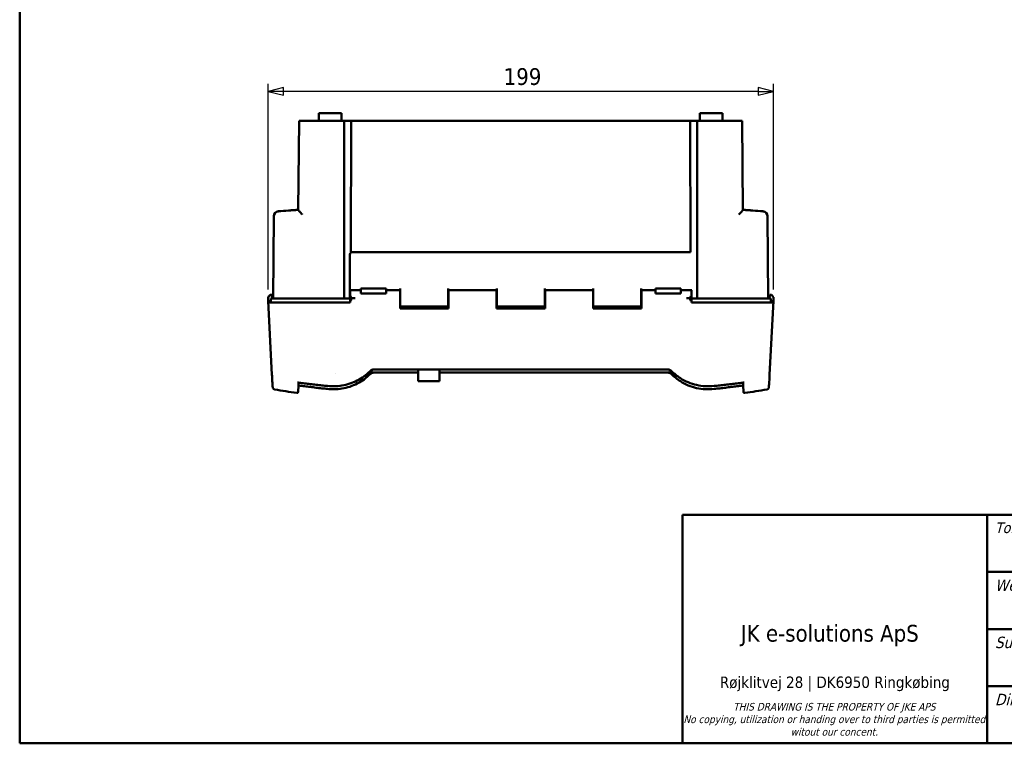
# Model space of a CAD drawing. Header units: millimetres. Extents: x 30 to 861, y 28 to 600.
# Tile 1 of 23: x 30 to 418, y 30 to 315. Entities that reach past the tile are written whole.
import ezdxf
from ezdxf.enums import TextEntityAlignment as Align

# ---------------------------------------------------------------- set-up
doc = ezdxf.new("R2010")
doc.units = ezdxf.units.MM
doc.header["$LTSCALE"] = 3
for name, color, linetype, lineweight in [('Border (ISO)', 7, 'Continuous', 50), ('Dimension (ISO)', 7, 'Continuous', 25), ('Title (ISO)', 7, 'Continuous', 50), ('Visible (ISO)', 7, 'Continuous', 50)]:
    doc.layers.add(name, color=color, linetype=linetype, lineweight=lineweight)
doc.styles.add('Note Text (ISO)', font='tahoma.ttf')
doc.styles.get("Standard").update_dxf_attribs({"font": 'tahoma.ttf'})
doc.dimstyles.new('Default (ISO)', dxfattribs={"dimscale": 3, "dimtxt": 2.2, "dimasz": 2, "dimexe": 1, "dimexo": 1, "dimgap": 0.762, "dimtad": 1, "dimdec": 1, "dimrnd": 1e-08, "dimtxsty": 'Note Text (ISO)', "dimblk": 'Filled-1', "dimcen": 0.09, "dimdle": 10, "dimclrd": 256, "dimclre": 256, "dimclrt": 256, "dimadec": 0, "dimazin": 0, "dimtfac": 0.863636, "dimtdec": 0, "dimtmove": 0, "dimatfit": 3, "dimfxl": 1, "dimtolj": 1, "dimlwd": -1, "dimlwe": -1, "dimarcsym": 0})

# ---------------------------------------------------------------- blocks, each defined once
blk = doc.blocks.new('Borders Border')
at = {"layer": 'Border (ISO)'}
for p, q in [((10, 10), (10, 200)), ((287, 10), (10, 10))]:
    blk.add_line(p, q, dxfattribs=at)
blk = doc.blocks.new('Title Blocks JKE')
at = {"layer": 'Title (ISO)'}
for p, q in [((100.89, 162.13), (290.89, 162.13)), ((100.89, 132.13), (100.89, 162.13)), ((140.89, 162.13), (140.89, 132.13)), ((140.89, 154.63), (207.56, 154.63)), ((140.89, 147.13), (290.89, 147.13)), ((140.89, 139.63), (290.89, 139.63)), ((290.89, 132.13), (100.89, 132.13))]:
    blk.add_line(p, q, dxfattribs=at)
at = {"layer": 'Title (ISO)', "attachment_point": 1, "style": 'Note Text (ISO)'}
for s, insert, char_height in [('\\fTahoma|b0|i1;\\H1.4000;Tolerance', (141.89, 161.13), 1.4), ('\\fTahoma|b0|i1;\\H1.5000;Weight', (141.89, 153.63), 1.5), ('\\fTahoma|b0|i0;JK e-solutions ApS', (108.54, 147.68), 2.2), ('\\fTahoma|b0|i1;\\H1.5000;Surface', (141.89, 146.13), 1.5), ('\\fTahoma|b0|i1;\\H1.5000;Dimensions:', (141.89, 138.63), 1.5)]:
    blk.add_mtext(s, dxfattribs=dict(at, insert=insert, char_height=char_height))
at = {"layer": 'Title (ISO)', "attachment_point": 2, "style": 'Note Text (ISO)'}
for s, insert, char_height, width, line_spacing_factor in [('\\fTahoma|b0|i0;\\H1.5000;Røjklitvej 28 | DK6950 Ringkøbing\\fTahoma|b0|i0;\\H2.0000;\\P', (120.88, 140.9), 1.5, 39.9232, 4), ('\\fTahoma|b0|i1;\\H1.0000;THIS DRAWING IS THE PROPERTY OF JKE APS\\P\\fTahoma|b0|i1;\\H1.0000;No copying, utilization or handing over to third parties is permitted witout our concent.', (120.81, 137.43), 1, 39.5987, 0.987884)]:
    blk.add_mtext(s, dxfattribs=dict(at, insert=insert, char_height=char_height, width=width, line_spacing_factor=line_spacing_factor))
at = {"layer": 'Title (ISO)', "lineweight": 30, "flags": 104}
for tag, p in [('DESCRIPTION', (210.56, 158.38)), ('TITLE', (210.56, 154.63)), ('SUBJECT', (210.56, 150.88))]:
    blk.add_attdef(tag, text='', height=2.5, dxfattribs=at).set_placement(p, align=Align.MIDDLE_LEFT)
for tag, height, p in [('MASS\\P3;', 2.5, (143.89, 147.63)), ('CREATION_DATE', 2.5, (177.22, 147.63)), ('Surface', 2.5, (143.89, 140.13)), ('MATERIAL', 2.5, (243.61, 140.13)), ('DESIGNER', 2.5, (177.22, 140.13)), ('Dimension', 2.5, (143.89, 132.63)), ('PART_NUMBER', 2.2, (243.61, 132.63))]:
    blk.add_attdef(tag, text='', height=height, dxfattribs=at).set_placement(p, align=Align.BOTTOM_LEFT)
blk.add_attdef('Sheet_Size', text='', height=2.5, dxfattribs=at).set_placement((215.89, 140.13), align=Align.BOTTOM_CENTER)
blk.add_attdef('REVISION_NUMBER', text='', height=2.2, dxfattribs=at).set_placement((287.39, 134.9), align=Align.MIDDLE_CENTER)
blk = doc.blocks.new('Filled-1')
at = {"color": 0}
for p, q in [((0, 0), (-1, 0.25)), ((-1, 0.25), (-1, -0.25)), ((-1, 0), (0, 0)), ((-1, -0.25), (0, 0))]:
    blk.add_line(p, q, dxfattribs=at)
at = {"color": 0, "flags": 128}
blk.add_lwpolyline([(-1, -0.25), (0, 0), (-1, 0.25), (-1, -0.25)], dxfattribs=at)
at = {"color": 0}
blk.add_solid([(-1, -0.25), (0, 0), (-1, 0.25), (-1, -0.25)], dxfattribs=at)
blk = doc.blocks.new('*D9')
at = {"layer": 'Defpoints', "color": 0, "transparency": 16777216}
for p in [(127.81, 286.76), (127.81, 205.67), (326.81, 205.67)]:
    blk.add_point(p, dxfattribs=at)
at = {"layer": 'Dimension (ISO)', "transparency": 16777216}
for p, q in [((127.81, 208.67), (127.81, 289.76)), ((326.81, 208.67), (326.81, 289.76)), ((320.81, 286.76), (133.81, 286.76))]:
    blk.add_line(p, q, dxfattribs=at)
at = {"layer": 'Dimension (ISO)', "transparency": 16777216, "xscale": 6, "yscale": 6, "zscale": 6, "rotation": 180}
blk.add_blockref('Filled-1', (127.81, 286.76), dxfattribs=at)
at = {"layer": 'Dimension (ISO)', "transparency": 16777216, "xscale": 6, "yscale": 6, "zscale": 6}
blk.add_blockref('Filled-1', (326.81, 286.76), dxfattribs=at)
at = {"layer": 'Dimension (ISO)', "transparency": 16777216, "insert": (220.56, 295.9), "char_height": 6.6, "attachment_point": 1, "style": 'Note Text (ISO)'}
blk.add_mtext('\\A1;199', dxfattribs=at)

msp = doc.modelspace()

# ---------------------------------------------------------------- linework, layer by layer
at = {"layer": 'Visible (ISO)'}
for p, q in [((147.78, 278.14), (147.75, 275.14)), ((147.78, 278.14), (156.72, 278.14)), ((156.72, 278.14), (156.75, 275.14)), ((297.78, 278.14), (297.75, 275.14)), ((297.78, 278.14), (306.72, 278.14)), ((306.72, 278.14), (306.75, 275.14)), ((140.01, 275.14), (139.7, 240.09)), ((140.01, 275.14), (141.66, 275.14)), ((141.66, 275.14), (157.8, 275.14)), ((157.8, 275.14), (157.75, 205.14)), ((158.83, 275.14), (157.8, 275.14)), ((158.83, 275.14), (159.83, 275.14)), ((159.83, 275.14), (160.46, 275.14)), ((160.43, 223.37), (160.46, 275.14)), ((160.46, 275.14), (294.04, 275.14)), ((294.04, 275.14), (294.67, 275.14)), ((294.07, 223.43), (294.04, 275.14)), ((294.67, 275.14), (295.67, 275.14)), ((296.7, 275.14), (295.67, 275.14)), ((296.75, 205.14), (296.7, 275.14)), ((296.7, 275.14), (312.83, 275.14)), ((312.83, 275.14), (314.49, 275.14)), ((314.79, 240.09), (314.49, 275.14)), ((130.03, 237.54), (129.75, 205.2)), ((130.03, 237.56), (130.03, 237.54)), ((324.47, 237.54), (324.47, 237.56)), ((324.75, 205.2), (324.47, 237.54)), ((160.02, 221.23), (159.98, 208.47)), ((160.12, 223.11), (160.51, 223.43)), ((160.51, 223.43), (294.07, 223.43)), ((127.92, 203.59), (127.81, 205.67)), ((127.81, 205.67), (127.81, 204.28)), ((127.81, 205.67), (128.01, 205.67)), ((129.01, 206.66), (129.26, 206.66)), ((129.26, 206.66), (129.33, 205.2)), ((159.98, 208.47), (159.97, 206.96)), ((159.98, 208.47), (160.25, 208.47)), ((160.11, 208.43), (160.11, 208.01)), ((160.11, 208.01), (160.11, 206.3)), ((160.11, 206.3), (160.11, 204.19)), ((160.54, 208.5), (164.31, 208.5)), ((160.76, 208.47), (160.76, 208.47)), ((164.31, 208.09), (164.31, 209.08)), ((174.31, 209.08), (164.31, 209.08)), ((164.31, 208.09), (164.31, 207.19)), ((174.31, 207.19), (164.31, 207.19)), ((174.31, 209.08), (174.31, 208.09)), ((174.31, 208.5), (179.76, 208.5)), ((174.31, 207.19), (174.31, 208.09)), ((179.76, 208.5), (179.76, 205)), ((179.76, 208.47), (179.86, 208.47)), ((179.86, 209.11), (179.86, 208.64)), ((179.86, 208.64), (179.86, 208.5)), ((179.86, 202), (179.86, 208.5)), ((198.76, 208.64), (198.76, 209.11)), ((198.76, 208.5), (198.76, 208.64)), ((198.76, 208.5), (198.76, 202)), ((198.76, 208.47), (198.86, 208.47)), ((198.86, 205), (198.86, 208.5)), ((198.86, 208.5), (217.76, 208.5)), ((217.76, 208.5), (217.76, 205)), ((217.76, 208.47), (217.86, 208.47)), ((217.86, 209.11), (217.86, 208.64)), ((217.86, 208.64), (217.86, 208.5)), ((217.86, 202), (217.86, 208.5)), ((236.76, 208.64), (236.76, 209.11)), ((236.76, 208.5), (236.76, 208.64)), ((236.76, 208.5), (236.76, 202)), ((236.76, 208.47), (236.86, 208.47)), ((236.86, 205), (236.86, 208.5)), ((236.86, 208.5), (255.76, 208.5)), ((255.76, 208.5), (255.76, 205)), ((255.76, 208.47), (255.86, 208.47)), ((255.86, 209.11), (255.86, 208.64)), ((255.86, 208.64), (255.86, 208.5)), ((255.86, 202), (255.86, 208.5)), ((274.76, 208.64), (274.76, 209.11)), ((274.76, 208.5), (274.76, 208.64)), ((274.76, 208.5), (274.76, 202)), ((274.76, 208.47), (274.86, 208.47)), ((274.86, 205), (274.86, 208.5)), ((274.86, 208.5), (280.31, 208.5)), ((280.31, 208.09), (280.31, 209.08)), ((290.31, 209.08), (280.31, 209.08)), ((280.31, 208.09), (280.31, 207.19)), ((290.31, 207.19), (280.31, 207.19)), ((290.31, 209.08), (290.31, 208.09)), ((290.31, 208.5), (294.07, 208.5)), ((290.31, 207.19), (290.31, 208.09)), ((293.86, 208.47), (293.86, 208.47)), ((294.36, 208.47), (294.6, 208.47)), ((294.51, 208.01), (294.51, 208.43)), ((294.51, 206.3), (294.51, 208.01)), ((294.51, 204.19), (294.51, 206.3)), ((325.28, 205.2), (325.36, 206.66)), ((325.36, 206.66), (325.61, 206.66)), ((326.61, 205.67), (326.81, 205.67)), ((326.7, 203.59), (326.81, 205.67)), ((326.81, 204.28), (326.81, 205.67)), ((129.34, 175.16), (127.81, 204.28)), ((127.92, 203.59), (127.92, 203.59)), ((128.85, 205.19), (128.84, 203.61)), ((155.64, 203.65), (129.57, 203.61)), ((129.75, 205.27), (129.67, 205.28)), ((129.68, 205.2), (130.8, 205.2)), ((131.4, 205.14), (130.8, 205.14)), ((157.75, 205.14), (131.4, 205.14)), ((159.57, 203.65), (155.99, 203.65)), ((157.75, 205.14), (158.8, 205.14)), ((159.75, 205.14), (158.8, 205.14)), ((159.75, 205.24), (160.11, 205.24)), ((160.11, 203.65), (160, 203.65)), ((160.11, 204.19), (160.11, 203.65)), ((160.57, 205.26), (161.69, 205.28)), ((179.76, 205.22), (179.86, 205.22)), ((179.76, 205.2), (179.86, 205.2)), ((179.76, 205.14), (179.86, 205.14)), ((179.76, 205), (179.76, 201.28)), ((179.76, 203.64), (179.86, 203.64)), ((198.86, 201.77), (179.76, 201.77)), ((198.76, 202), (179.86, 202)), ((180.22, 202), (180.22, 201.77)), ((198.76, 205.22), (198.86, 205.22)), ((198.76, 205.2), (198.86, 205.2)), ((198.76, 205.14), (198.86, 205.14)), ((198.76, 203.64), (198.86, 203.64)), ((198.86, 201.28), (198.86, 205)), ((217.76, 205.22), (217.86, 205.22)), ((217.76, 205.2), (217.86, 205.2)), ((217.76, 205.14), (217.86, 205.14)), ((217.76, 205), (217.76, 201.28)), ((217.76, 203.64), (217.86, 203.64)), ((236.86, 201.77), (217.76, 201.77)), ((236.76, 202), (217.86, 202)), ((236.76, 205.22), (236.86, 205.22)), ((236.76, 205.2), (236.86, 205.2)), ((236.76, 205.14), (236.86, 205.14)), ((236.76, 203.64), (236.86, 203.64)), ((236.86, 201.28), (236.86, 205)), ((255.76, 205.22), (255.86, 205.22)), ((255.76, 205.2), (255.86, 205.2)), ((255.76, 205.14), (255.86, 205.14)), ((255.76, 205), (255.76, 201.28)), ((255.76, 203.64), (255.86, 203.64)), ((274.86, 201.77), (255.76, 201.77)), ((274.76, 202), (255.86, 202)), ((274.76, 205.22), (274.86, 205.22)), ((274.76, 205.2), (274.86, 205.2)), ((274.76, 205.14), (274.86, 205.14)), ((274.76, 203.64), (274.86, 203.64)), ((274.86, 201.28), (274.86, 205)), ((292.93, 205.28), (294.04, 205.26)), ((294.51, 205.24), (294.75, 205.24)), ((294.51, 203.65), (294.51, 204.19)), ((294.62, 203.65), (294.51, 203.65)), ((295.7, 205.14), (294.75, 205.14)), ((298.63, 203.65), (295.05, 203.65)), ((295.7, 205.14), (296.75, 205.14)), ((323.1, 205.14), (296.75, 205.14)), ((325.05, 203.61), (298.97, 203.65)), ((323.63, 205.14), (323.1, 205.14)), ((323.64, 205.2), (324.94, 205.2)), ((324.95, 205.28), (324.75, 205.27)), ((325.28, 175.16), (326.81, 204.28)), ((325.77, 205.19), (325.78, 203.61)), ((326.7, 203.59), (326.7, 203.59)), ((179.76, 201.28), (198.86, 201.28)), ((217.76, 201.28), (236.86, 201.28)), ((255.76, 201.28), (274.86, 201.28)), ((154.39, 175.52), (154.39, 175.52)), ((168.98, 176.46), (168.97, 176.42)), ((169.47, 177.21), (285.14, 177.21)), ((186.89, 175.99), (169.47, 175.99)), ((186.89, 172.63), (186.89, 177.21)), ((186.89, 177.21), (186.89, 172.63)), ((186.9, 177.21), (186.9, 172.63)), ((195.3, 177.21), (195.3, 172.63)), ((285.14, 175.99), (195.3, 175.99)), ((285.14, 177.21), (285.14, 177.21)), ((285.65, 176.42), (285.64, 176.46)), ((139.81, 170.92), (139.68, 168.46)), ((186.89, 172.63), (186.89, 172.63)), ((186.89, 172.63), (186.9, 172.63)), ((188.35, 172.63), (186.9, 172.63)), ((193.84, 172.63), (188.35, 172.63)), ((189.73, 172.63), (189.73, 172.62)), ((189.75, 172.62), (189.73, 172.62)), ((189.75, 172.62), (192.55, 172.62)), ((192.55, 172.63), (192.55, 172.62)), ((195.3, 172.63), (193.84, 172.63)), ((314.81, 170.92), (314.94, 168.46)), ((314.94, 168.46), (314.94, 168.46))]:
    msp.add_line(p, q, dxfattribs=at)
for centre, radius, start, end in [((132.03, 237.55), 2, 94.3644, 179.5), ((132.03, 237.52), 2, 94.3608, 179.5), ((322.47, 237.55), 2, 0.5, 85.6356), ((322.47, 237.52), 2, 0.5, 85.6392), ((227.31, 761.47), 600, 260.7113, 261.54672), ((227.31, 761.47), 600, 278.45328, 279.2887)]:
    msp.add_arc(centre, radius, start, end, dxfattribs=at)
for centre, major_axis, ratio, start_param, end_param in [((132.03, 237.55), (-0.15, 1.99), 0.172515, 6.281751, 6.283185), ((132.03, 237.52), (-0.15, 1.99), 0.172517, 6.281751, 6.283185), ((322.47, 237.55), (0.15, 1.99), 0.172515, 0, 0.001435), ((322.47, 237.52), (0.15, 1.99), 0.172517, 0, 0.001435), ((160.12, 221.11), (0, -2), 0.052406, 3.185202, 4.651278), ((129.01, 205.67), (1, 0), 0.991235, 1.570796, 3.141593), ((160.02, 206.78), (0, -1), 0.052406, 4.529105, 5.059176), ((159.8, 205.25), (0, -3.5), 0.052406, 1.567486, 1.917584), ((159.95, 205.25), (0.01, 1.07), 0.577306, 4.725478, 6.042763), ((160.53, 205.25), (0.02, 3.25), 0.488497, 0.002735, 0.002772), ((294.66, 205.25), (0.01, -1.07), 0.577306, 3.382015, 4.6993), ((294.09, 205.25), (0.02, -3.25), 0.488497, 3.138801, 3.138858), ((325.61, 205.67), (1, 0), 0.991235, 0, 1.570796), ((129.92, 203.59), (-2, 0), 0.008723, 4.889221, 6.283185), ((129.85, 205.19), (-1, 0), 0.008726, 4.886986, 6.283109), ((129.76, 205.28), (-0.501, 0), 0.008715, 0.547545, 1.396048), ((155.99, 203.63), (-2, 0), 0.008738, 4.712629, 4.886922), ((159.57, 203.65), (-0.5, 0), 0.008735, 1.572379, 2.617995), ((159.95, 205.25), (-0.09, 1.07), 0.575205, 3.250226, 4.673356), ((294.66, 205.25), (-0.09, -1.07), 0.575205, 4.751422, 6.174552), ((295.05, 203.65), (-0.5, 0), 0.008735, 0.523598, 1.569213), ((298.63, 203.63), (-2, 0), 0.008738, 4.537856, 4.712149), ((324.77, 205.19), (-1, 0), 0.008726, 3.141669, 4.537792), ((324.86, 205.28), (0.501, 0), 0.008715, 4.887137, 5.73564), ((324.7, 203.59), (-2, 0), 0.008723, 3.141592, 4.535557), ((160.26, 175.78), (-8.52, -0.07), 0.175893, 2.268513, 2.442734), ((170.75, 176.73), (1.77, 0.31), 0.213957, 3.034581, 3.143435), ((168.96, 177.55), (0.069, -0.373), 0.091188, 6.035647, 6.280649), ((168.96, 176.33), (0.068, -0.374), 0.094687, 0.002357, 0.311848), ((285.66, 177.55), (0.069, 0.373), 0.091182, 3.144157, 3.389057), ((285.66, 176.33), (0.068, 0.374), 0.094681, 2.829793, 3.139203), ((283.94, 176.72), (1.7, -0.3), 0.218052, 6.281496, 6.392339), ((294.35, 175.78), (8.52, -0.07), 0.175893, 3.840339, 4.014562), ((140, 172.53), (-0.063, -0.496), 0.17981, 6.278734, 6.283185), ((140, 171.4), (-0.064, -0.496), 0.177632, 6.279109, 6.283185), ((314.61, 172.53), (0.063, -0.496), 0.17981, 0, 0.004451), ((314.61, 171.4), (0.064, -0.496), 0.177632, 0, 0.004077)]:
    msp.add_ellipse(centre, major_axis=major_axis, ratio=ratio, start_param=start_param, end_param=end_param, dxfattribs=at)
for points in [[(131.88, 239.51), (134.49, 239.71), (137.1, 239.91), (139.71, 240.11)], [(131.89, 239.54), (134.49, 239.74), (137.1, 239.94), (139.71, 240.14)], [(314.79, 240.14), (317.4, 239.94), (320.01, 239.74), (322.61, 239.54)], [(314.79, 240.11), (317.4, 239.91), (320.01, 239.71), (322.62, 239.51)], [(160.11, 208.43), (160.25, 208.48), (160.4, 208.5), (160.54, 208.5)], [(294.07, 208.5), (294.22, 208.5), (294.37, 208.48), (294.51, 208.43)], [(169.47, 177.21), (169.32, 177.21), (169.17, 177.2), (169.02, 177.18)], [(169.47, 175.99), (169.32, 175.99), (169.17, 175.98), (169.02, 175.96)], [(285.59, 177.18), (285.45, 177.2), (285.29, 177.21), (285.14, 177.21)], [(285.59, 175.96), (285.45, 175.98), (285.29, 175.99), (285.14, 175.99)], [(139.94, 170.9), (139.9, 170.91), (139.85, 170.91), (139.81, 170.92)], [(314.81, 170.92), (314.77, 170.91), (314.72, 170.91), (314.68, 170.9)], [(139.11, 167.99), (139.11, 167.99), (139.11, 167.99), (139.11, 167.99)], [(315.51, 167.99), (315.51, 167.99), (315.51, 167.99), (315.51, 167.99)]]:
    msp.add_open_spline(points, degree=3, dxfattribs=at)
for points, knots in [([(139.7, 240.09), (139.7, 240.07), (139.72, 240.04), (139.76, 239.96), (139.79, 239.91), (139.93, 239.74), (140.05, 239.59), (140.36, 239.26), (140.53, 239.07), (140.91, 238.69), (141.12, 238.48), (141.34, 238.28), (141.34, 238.28), (141.34, 238.27)], [0.0000096, 0.0000096, 0.0000096, 0.0000096, 0.0379344, 0.0379344, 0.0773524, 0.0773524, 0.1612747, 0.1612747, 0.2467239, 0.2467239, 0.335845, 0.335845, 0.3366569, 0.3366569, 0.3366569, 0.3366569]), ([(313.16, 238.27), (313.16, 238.28), (313.16, 238.28), (313.38, 238.48), (313.59, 238.69), (313.97, 239.07), (314.14, 239.26), (314.44, 239.59), (314.57, 239.74), (314.7, 239.91), (314.74, 239.96), (314.78, 240.04), (314.79, 240.07), (314.79, 240.09)], [-0.0008136, -0.0008136, -0.0008136, -0.0008136, 0, 0, 0.0893018, 0.0893018, 0.1749243, 0.1749243, 0.2590111, 0.2590111, 0.2985063, 0.2985063, 0.3365141, 0.3365141, 0.3365141, 0.3365141]), ([(162.12, 205.3), (162.08, 205.3), (162.05, 205.29), (162.01, 205.29), (161.99, 205.29), (161.97, 205.29), (161.96, 205.29), (161.93, 205.29), (161.9, 205.29), (161.87, 205.29), (161.85, 205.29), (161.83, 205.29), (161.81, 205.29), (161.76, 205.28), (161.72, 205.28), (161.69, 205.28)], [-0.0013531, -0.0013531, -0.0013531, -0.0013531, 0.1073206, 0.1073206, 0.1073206, 0.164211, 0.164211, 0.164211, 0.2623074, 0.2623074, 0.2623074, 0.3284462, 0.3284462, 0.3284462, 0.5237812, 0.5237812, 0.5237812, 0.5237812]), ([(292.93, 205.28), (292.92, 205.28), (292.9, 205.28), (292.89, 205.28), (292.87, 205.28), (292.85, 205.28), (292.84, 205.28), (292.83, 205.28), (292.82, 205.29), (292.81, 205.29), (292.79, 205.29), (292.77, 205.29), (292.75, 205.29), (292.73, 205.29), (292.7, 205.29), (292.68, 205.29), (292.67, 205.29), (292.67, 205.29), (292.66, 205.29), (292.64, 205.29), (292.61, 205.29), (292.58, 205.29), (292.57, 205.29), (292.55, 205.3), (292.54, 205.3), (292.53, 205.3), (292.52, 205.3), (292.51, 205.3), (292.51, 205.3), (292.5, 205.3), (292.5, 205.3)], [0, 0, 0, 0, 0.0771876, 0.0771876, 0.0771876, 0.1552738, 0.1552738, 0.1552738, 0.1953329, 0.1953329, 0.1953329, 0.2613345, 0.2613345, 0.2613345, 0.3442679, 0.3442679, 0.3442679, 0.3595662, 0.3595662, 0.3595662, 0.4416708, 0.4416708, 0.4416708, 0.483366, 0.483366, 0.483366, 0.5127266, 0.5127266, 0.5127266, 0.5250612, 0.5250612, 0.5250612, 0.5250612]), ([(129.34, 175.16), (129.37, 174.51), (129.4, 173.92), (129.46, 172.88), (129.49, 172.42), (129.54, 171.64), (129.56, 171.31), (129.59, 170.79), (129.6, 170.59), (129.61, 170.39), (129.62, 170.33), (129.62, 170.27), (129.63, 170.25), (129.63, 170.2), (129.63, 170.19), (129.65, 170.12), (129.65, 170.1), (129.68, 169.99), (129.69, 169.95), (129.73, 169.87), (129.75, 169.84), (129.8, 169.76), (129.84, 169.7), (129.97, 169.57), (130.05, 169.5), (130.25, 169.4), (130.35, 169.36), (130.46, 169.34)], [4.5742267, 4.5742267, 4.5742267, 4.5742267, 4.6000963, 4.6000963, 4.6259659, 4.6259659, 4.6518356, 4.6518356, 4.6777052, 4.6777052, 4.69064, 4.69064, 4.6971074, 4.6971074, 4.7003411, 4.7003411, 4.701958, 4.701958, 4.7025855, 4.7025855, 4.7028196, 4.7028196, 4.7031579, 4.7031579, 4.7034105, 4.7034105, 4.7035748, 4.7035748, 4.7035748, 4.7035748]), ([(167.96, 175.38), (166.5, 173.91), (164.78, 172.66), (161.04, 170.72), (158.96, 170.04), (155, 169.4), (153.08, 169.35), (151.21, 169.56)], [0, 0, 0, 0, 0.625331, 0.625331, 1.273787, 1.273787, 1.846258, 1.846258, 1.846258, 1.846258]), ([(167.96, 176.6), (166.5, 175.12), (164.78, 173.87), (161.04, 171.92), (158.96, 171.24), (155, 170.58), (153.08, 170.53), (151.22, 170.73)], [0, 0, 0, 0, 0.625395, 0.625395, 1.273926, 1.273926, 1.846184, 1.846184, 1.846184, 1.846184]), ([(167.89, 175.49), (167.84, 175.45), (167.78, 175.4), (167.61, 175.25), (167.48, 175.16), (167.15, 174.97), (166.96, 174.9), (166.79, 174.87)], [-0.1024789, -0.1024789, -0.1024789, -0.1024789, -0.0868932, -0.0868932, -0.0512473, -0.0512473, 0, 0, 0, 0]), ([(168.19, 175.76), (168.14, 175.72), (168.09, 175.67), (167.99, 175.58), (167.94, 175.54), (167.89, 175.49)], [-0.04036755, -0.04036755, -0.04036755, -0.04036755, -0.02018489, -0.02018489, -0.00000116, -0.00000116, -0.00000116, -0.00000116]), ([(169.02, 177.18), (168.79, 177.13), (168.55, 177.04), (168.21, 176.82), (168.07, 176.72), (167.96, 176.6)], [0, 0, 0, 0, 0.074014, 0.074014, 0.1241979, 0.1241979, 0.1241979, 0.1241979]), ([(169.02, 175.96), (168.79, 175.91), (168.55, 175.82), (168.2, 175.61), (168.07, 175.5), (167.96, 175.38)], [0, 0, 0, 0, 0.0740539, 0.0740539, 0.1242177, 0.1242177, 0.1242177, 0.1242177]), ([(168.4, 175.94), (168.36, 175.91), (168.33, 175.88), (168.26, 175.83), (168.22, 175.79), (168.19, 175.76)], [-0.02752452, -0.02752452, -0.02752452, -0.02752452, -0.01416958, -0.01416958, 0, 0, 0, 0]), ([(168.97, 176.42), (168.96, 176.4), (168.96, 176.39), (168.94, 176.36), (168.93, 176.35), (168.88, 176.3), (168.83, 176.25), (168.67, 176.13), (168.54, 176.05), (168.4, 175.94)], [-0.1061726, -0.1061726, -0.1061726, -0.1061726, -0.0970685, -0.0970685, -0.0868888, -0.0868888, -0.0529971, -0.0529971, -0.000001, -0.000001, -0.000001, -0.000001]), ([(169.03, 175.98), (169.03, 175.98), (169.03, 175.98), (169.03, 175.99), (169.03, 176), (169.03, 176.01), (169.03, 176.02), (169.03, 176.03), (169.03, 176.05), (169.03, 176.06), (169.03, 176.07), (169.03, 176.07), (169.03, 176.07), (169.03, 176.08), (169.03, 176.08), (169.03, 176.08), (169.03, 176.1), (169.02, 176.12), (169.02, 176.14), (169.02, 176.16), (169.02, 176.18), (169.01, 176.2), (169.01, 176.21), (169.01, 176.22), (169.01, 176.24), (169.01, 176.26), (169, 176.28), (169, 176.31), (168.99, 176.33), (168.99, 176.35), (168.99, 176.38), (168.98, 176.39), (168.98, 176.41), (168.98, 176.42)], [-0.8501512, -0.8501512, -0.8501512, -0.8501512, -0.820433, -0.820433, -0.820433, -0.7363935, -0.7363935, -0.7363935, -0.6560778, -0.6560778, -0.6560778, -0.6382301, -0.6382301, -0.6382301, -0.6247835, -0.6247835, -0.6247835, -0.5482774, -0.5482774, -0.5482774, -0.4689023, -0.4689023, -0.4689023, -0.4298875, -0.4298875, -0.4298875, -0.352135, -0.352135, -0.352135, -0.2759873, -0.2759873, -0.2759873, -0.2351177, -0.2351177, -0.2351177, -0.2351177]), ([(286.66, 176.6), (286.51, 176.75), (286.34, 176.88), (285.97, 177.07), (285.78, 177.14), (285.59, 177.18)], [0, 0, 0, 0, 0.0643854, 0.0643854, 0.1242319, 0.1242319, 0.1242319, 0.1242319]), ([(285.59, 175.98), (285.59, 175.98), (285.59, 175.98), (285.59, 175.99), (285.59, 176), (285.59, 176.01), (285.59, 176.02), (285.59, 176.03), (285.59, 176.05), (285.59, 176.06), (285.59, 176.07), (285.59, 176.07), (285.59, 176.07), (285.59, 176.08), (285.59, 176.08), (285.59, 176.08), (285.59, 176.1), (285.59, 176.12), (285.6, 176.14), (285.6, 176.16), (285.6, 176.18), (285.6, 176.2), (285.61, 176.21), (285.61, 176.22), (285.61, 176.24), (285.61, 176.26), (285.62, 176.28), (285.62, 176.31), (285.62, 176.33), (285.63, 176.35), (285.63, 176.38), (285.63, 176.39), (285.64, 176.4), (285.64, 176.42)], [0, 0, 0, 0, 0.0297146, 0.0297146, 0.0297146, 0.1137386, 0.1137386, 0.1137386, 0.1940396, 0.1940396, 0.1940396, 0.2118938, 0.2118938, 0.2118938, 0.2253404, 0.2253404, 0.2253404, 0.3018367, 0.3018367, 0.3018367, 0.3812022, 0.3812022, 0.3812022, 0.4202128, 0.4202128, 0.4202128, 0.4974548, 0.4974548, 0.4974548, 0.573048, 0.573048, 0.573048, 0.6149588, 0.6149588, 0.6149588, 0.6149588]), ([(286.66, 175.38), (286.51, 175.54), (286.34, 175.66), (285.97, 175.85), (285.79, 175.92), (285.59, 175.96)], [0, 0, 0, 0, 0.0644786, 0.0644786, 0.1242517, 0.1242517, 0.1242517, 0.1242517]), ([(286.22, 175.94), (286.08, 176.05), (285.95, 176.13), (285.79, 176.25), (285.74, 176.3), (285.69, 176.35), (285.68, 176.36), (285.66, 176.39), (285.65, 176.4), (285.65, 176.42)], [-0.05168701, -0.05168701, -0.05168701, -0.05168701, -0.02584426, -0.02584426, -0.00936019, -0.00936019, -0.00442601, -0.00442601, 0, 0, 0, 0]), ([(286.43, 175.76), (286.4, 175.79), (286.36, 175.83), (286.29, 175.88), (286.25, 175.91), (286.22, 175.94)], [-0.02761486, -0.02761486, -0.02761486, -0.02761486, -0.01343271, -0.01343271, -0.00008436, -0.00008436, -0.00008436, -0.00008436]), ([(286.73, 175.49), (286.68, 175.54), (286.63, 175.58), (286.53, 175.67), (286.48, 175.72), (286.43, 175.76)], [-0.03998722, -0.03998722, -0.03998722, -0.03998722, -0.01999783, -0.01999783, -0.00000954, -0.00000954, -0.00000954, -0.00000954]), ([(303.4, 170.73), (301.12, 170.48), (298.77, 170.62), (294.29, 171.64), (292.1, 172.55), (288.89, 174.59), (287.71, 175.54), (286.66, 176.6)], [0, 0, 0, 0, 0.697908, 0.697908, 1.395561, 1.395561, 1.845661, 1.845661, 1.845661, 1.845661]), ([(303.4, 169.56), (301.12, 169.31), (298.77, 169.43), (294.29, 170.44), (292.1, 171.34), (288.89, 173.38), (287.71, 174.32), (286.66, 175.38)], [0.000238, 0.000238, 0.000238, 0.000238, 0.69791, 0.69791, 1.395551, 1.395551, 1.845735, 1.845735, 1.845735, 1.845735]), ([(287.82, 174.87), (287.66, 174.9), (287.47, 174.97), (287.14, 175.16), (287.01, 175.25), (286.83, 175.4), (286.78, 175.45), (286.73, 175.49)], [-0.1398455, -0.1398455, -0.1398455, -0.1398455, -0.0699139, -0.0699139, -0.0212667, -0.0212667, 0, 0, 0, 0]), ([(324.15, 169.34), (324.26, 169.36), (324.36, 169.39), (324.53, 169.48), (324.6, 169.53), (324.72, 169.64), (324.76, 169.69), (324.83, 169.78), (324.86, 169.82), (324.9, 169.9), (324.91, 169.94), (324.94, 170.01), (324.95, 170.04), (324.98, 170.13), (324.98, 170.15), (325.01, 170.33), (325, 170.31), (325.01, 170.5), (325.02, 170.67), (325.05, 171.15), (325.07, 171.45), (325.11, 172.19), (325.14, 172.62), (325.2, 173.62), (325.23, 174.18), (325.27, 174.92), (325.28, 175.04), (325.28, 175.16)], [1.5796105, 1.5796105, 1.5796105, 1.5796105, 1.5797684, 1.5797684, 1.5799596, 1.5799596, 1.5801991, 1.5801991, 1.5804852, 1.5804852, 1.5808805, 1.5808805, 1.5816125, 1.5816125, 1.5837604, 1.5837604, 1.6007117, 1.6007117, 1.6265813, 1.6265813, 1.6524509, 1.6524509, 1.6783206, 1.6783206, 1.7041902, 1.7041902, 1.7089586, 1.7089586, 1.7089586, 1.7089586]), ([(139.94, 172.04), (139.85, 172.05), (139.76, 172.06), (139.6, 172.07), (139.52, 172.08), (139.43, 172.08), (139.41, 172.08), (139.37, 172.08), (139.35, 172.08), (139.33, 172.08), (139.33, 172.08), (139.32, 172.08), (139.32, 172.08), (139.32, 172.08)], [0.0001873, 0.0001873, 0.0001873, 0.0001873, 0.02824792, 0.02824792, 0.05676916, 0.05676916, 0.06945171, 0.06945171, 0.08054907, 0.08054907, 0.08944663, 0.08944663, 0.09257473, 0.09257473, 0.09257473, 0.09257473]), ([(139.81, 172.05), (139.81, 171.4), (139.81, 171.03), (139.81, 170.93), (139.81, 170.92), (139.81, 170.92)], [-9.55777, -9.55777, -9.55777, -9.55777, -6.411665, -6.411665, -5.895076, -5.895076, -5.895076, -5.895076]), ([(139.94, 172.04), (140.69, 171.94), (141.44, 171.85), (142.95, 171.67), (143.7, 171.58), (145.2, 171.4), (145.95, 171.31), (147.45, 171.14), (148.21, 171.05), (149.71, 170.89), (150.46, 170.81), (151.22, 170.73)], [6.15788319, 6.15788319, 6.15788319, 6.15788319, 6.16174151, 6.16174151, 6.16559984, 6.16559984, 6.16945817, 6.16945817, 6.1733165, 6.1733165, 6.17717483, 6.17717483, 6.17717483, 6.17717483]), ([(151.21, 169.56), (150.46, 169.64), (149.71, 169.72), (148.21, 169.89), (147.45, 169.98), (145.95, 170.16), (145.2, 170.25), (143.7, 170.43), (142.94, 170.52), (141.44, 170.71), (140.69, 170.81), (139.94, 170.9)], [0.10601048, 0.10601048, 0.10601048, 0.10601048, 0.1098688, 0.1098688, 0.11372713, 0.11372713, 0.11758546, 0.11758546, 0.12144379, 0.12144379, 0.12530212, 0.12530212, 0.12530212, 0.12530212]), ([(303.4, 170.73), (304.15, 170.81), (304.91, 170.89), (306.41, 171.05), (307.16, 171.14), (308.67, 171.31), (309.42, 171.4), (310.92, 171.58), (311.67, 171.67), (313.17, 171.85), (313.93, 171.94), (314.68, 172.04)], [0.10601048, 0.10601048, 0.10601048, 0.10601048, 0.1098688, 0.1098688, 0.11372713, 0.11372713, 0.11758546, 0.11758546, 0.12144379, 0.12144379, 0.12530212, 0.12530212, 0.12530212, 0.12530212]), ([(314.68, 170.9), (313.93, 170.81), (313.18, 170.71), (311.67, 170.52), (310.92, 170.43), (309.42, 170.25), (308.67, 170.16), (307.16, 169.98), (306.41, 169.89), (304.91, 169.72), (304.16, 169.64), (303.4, 169.56)], [6.15788319, 6.15788319, 6.15788319, 6.15788319, 6.16174151, 6.16174151, 6.16559984, 6.16559984, 6.16945817, 6.16945817, 6.1733165, 6.1733165, 6.17717483, 6.17717483, 6.17717483, 6.17717483]), ([(315.3, 172.08), (315.3, 172.08), (315.29, 172.08), (315.28, 172.08), (315.26, 172.08), (315.22, 172.08), (315.18, 172.08), (315.1, 172.08), (315.04, 172.08), (314.91, 172.06), (314.83, 172.06), (314.73, 172.04), (314.7, 172.04), (314.68, 172.04)], [0.07744014, 0.07744014, 0.07744014, 0.07744014, 0.08619772, 0.08619772, 0.09841964, 0.09841964, 0.11474659, 0.11474659, 0.1367443, 0.1367443, 0.16242896, 0.16242896, 0.16980811, 0.16980811, 0.16980811, 0.16980811]), ([(314.81, 172.05), (314.81, 171.19), (314.81, 170.82), (314.81, 171.03), (314.81, 171.4), (314.81, 172.05)], [-10.588873, -10.588873, -10.588873, -10.588873, -6.411665, -6.411665, -3.265536, -3.265536, -3.265536, -3.265536]), ([(139.68, 168.46), (139.68, 168.46), (139.68, 168.45), (139.68, 168.45), (139.68, 168.44), (139.68, 168.43), (139.68, 168.42), (139.67, 168.4), (139.67, 168.38), (139.65, 168.32), (139.64, 168.28), (139.59, 168.2), (139.56, 168.15), (139.48, 168.08), (139.43, 168.05), (139.33, 168.01), (139.28, 167.99), (139.19, 167.98), (139.15, 167.99), (139.11, 167.99)], [0, 0, 0, 0, 0.00115892, 0.00115892, 0.0024169, 0.0024169, 0.00472361, 0.00472361, 0.01013387, 0.01013387, 0.02276468, 0.02276468, 0.03936928, 0.03936928, 0.05521298, 0.05521298, 0.07109585, 0.07109585, 0.08323714, 0.08323714, 0.08323714, 0.08323714]), ([(315.51, 167.99), (315.46, 167.98), (315.41, 167.98), (315.3, 168), (315.25, 168.02), (315.16, 168.07), (315.11, 168.1), (315.04, 168.18), (315.01, 168.23), (314.97, 168.3), (314.96, 168.33), (314.95, 168.37), (314.95, 168.39), (314.94, 168.41), (314.94, 168.42), (314.94, 168.44), (314.94, 168.44), (314.94, 168.45), (314.94, 168.46), (314.94, 168.46)], [0, 0, 0, 0, 0.01532316, 0.01532316, 0.03139868, 0.03139868, 0.04812018, 0.04812018, 0.06383837, 0.06383837, 0.0720458, 0.0720458, 0.07748825, 0.07748825, 0.08027291, 0.08027291, 0.08171123, 0.08171123, 0.08322351, 0.08322351, 0.08322351, 0.08322351])]:
    msp.add_open_spline(points, degree=3, knots=knots, dxfattribs=at)

# ---------------------------------------------------------------- block references
at = {"xscale": 3, "yscale": 3, "zscale": 3}
for name, p in [('Borders Border', (0, 0)), ('Title Blocks JKE', (-11.67, -366.39))]:
    msp.add_blockref(name, p, dxfattribs=at)

# ---------------------------------------------------------------- dimensions: what is measured, and where the dimension line sits
at = {"layer": 'Dimension (ISO)'}
dim = msp.add_linear_dim(base=(127.81, 286.76), p1=(326.81, 205.67), p2=(127.81, 205.67), angle=180, dimstyle='Default (ISO)', override={"dimgap": 0.762, "dimdec": 1, "dimtol": 0, "dimlim": 0, "dimtp": 0, "dimtm": 0, "dimtdec": 0, "dimtofl": 0, "dimatfit": 1}, dxfattribs=at)
dim.commit()
dim.dimension.update_dxf_attribs({"geometry": '*D9', "text_midpoint": (227.31, 286.76), "dimtype": 160})

doc.saveas('drawing.dxf')
